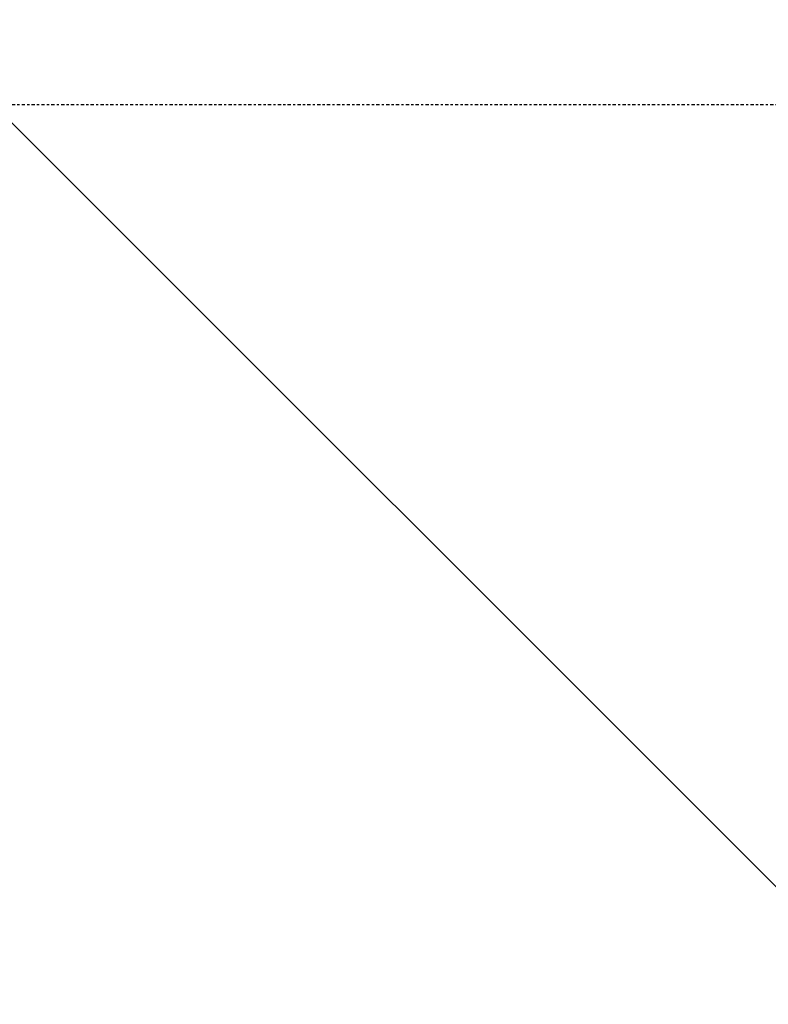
# Model space of a CAD drawing. Header units: millimetres. Extents: x 0 to 7374, y 0 to 4200.
# Tile 232 of 256: x 3112 to 3146, y 1992 to 2037. Entities that reach past the tile are written whole.
import ezdxf

# ---------------------------------------------------------------- set-up
doc = ezdxf.new("R2010")
doc.units = ezdxf.units.MM
doc.header["$LTSCALE"] = 0.2
doc.linetypes.add('CENTER2', pattern=[1.125, 0.75, -0.125, 0.125, -0.125])
doc.layers.add('02_Center Line', color=1, linetype='CENTER2')

# ---------------------------------------------------------------- blocks, each defined once
blk = doc.blocks.new('A$Ceaf76b09')
blk.add_line((315.717, 1084.864), (198.52, 1202.062))
blk.add_open_spline([(302.422, 1201.072), (302.429, 1201.066), (302.459, 1200.896), (302.61, 1200.216), (302.731, 1199.71), (302.99, 1198.595), (303.107, 1198.078), (303.317, 1197.15), (303.398, 1196.791), (303.716, 1195.387), (303.991, 1194.207), (304.47, 1192.133), (304.656, 1191.32), (305.079, 1189.484), (305.319, 1188.444), (305.799, 1186.355), (306.038, 1185.312), (306.583, 1182.917), (306.897, 1181.527), (307.841, 1177.417), (308.506, 1174.545), (309.576, 1169.867), (309.968, 1168.142), (310.433, 1166.11), (310.494, 1165.844), (310.632, 1165.242), (310.711, 1164.897), (311.004, 1163.615), (311.221, 1162.663), (311.663, 1160.728), (311.887, 1159.75), (312.211, 1158.333), (312.315, 1157.876), (312.825, 1155.641), (313.24, 1153.852), (313.849, 1151.181), (314.05, 1150.29), (314.36, 1148.93), (314.464, 1148.473), (314.986, 1146.179), (315.406, 1144.341), (316.236, 1140.726), (316.645, 1138.953), (317.248, 1136.34), (317.445, 1135.487), (318.272, 1131.897), (318.889, 1129.182), (320.607, 1121.689), (321.678, 1117.052), (323.191, 1110.406), (323.691, 1108.248), (324.63, 1104.03), (325.045, 1102.119), (325.52, 1100.29), (325.61, 1099.951), (325.776, 1099.395), (325.853, 1099.155), (325.935, 1098.918)], degree=3, knots=[0.000001, 0.000001, 0.000001, 0.000001, 0.80676, 0.80676, 1.613192, 1.613192, 2.147474, 2.147474, 2.450992, 2.450992, 3.264414, 3.264414, 3.726842, 3.726842, 4.252174, 4.252174, 4.730344, 4.730344, 5.307349, 5.307349, 6.354307, 6.354307, 6.939167, 6.939167, 7.029371, 7.029371, 7.147426, 7.147426, 7.463958, 7.463958, 7.785402, 7.785402, 7.92361, 7.92361, 8.469515, 8.469515, 8.732461, 8.732461, 8.864314, 8.864314, 9.389857, 9.389857, 9.894845, 9.894845, 10.139254, 10.139254, 10.923429, 10.923429, 12.288079, 12.288079, 12.97394, 12.97394, 13.688941, 13.688941, 13.803195, 13.803195, 13.892779, 13.892779, 13.892779, 13.892779])
at = {"layer": '02_Center Line'}
blk.add_line((-30.577, 1126), (359.969, 1126), dxfattribs=at)

msp = doc.modelspace()

# ---------------------------------------------------------------- block references
msp.add_blockref('A$Ceaf76b09', (2836.026, 907.397))

doc.saveas('drawing.dxf')
